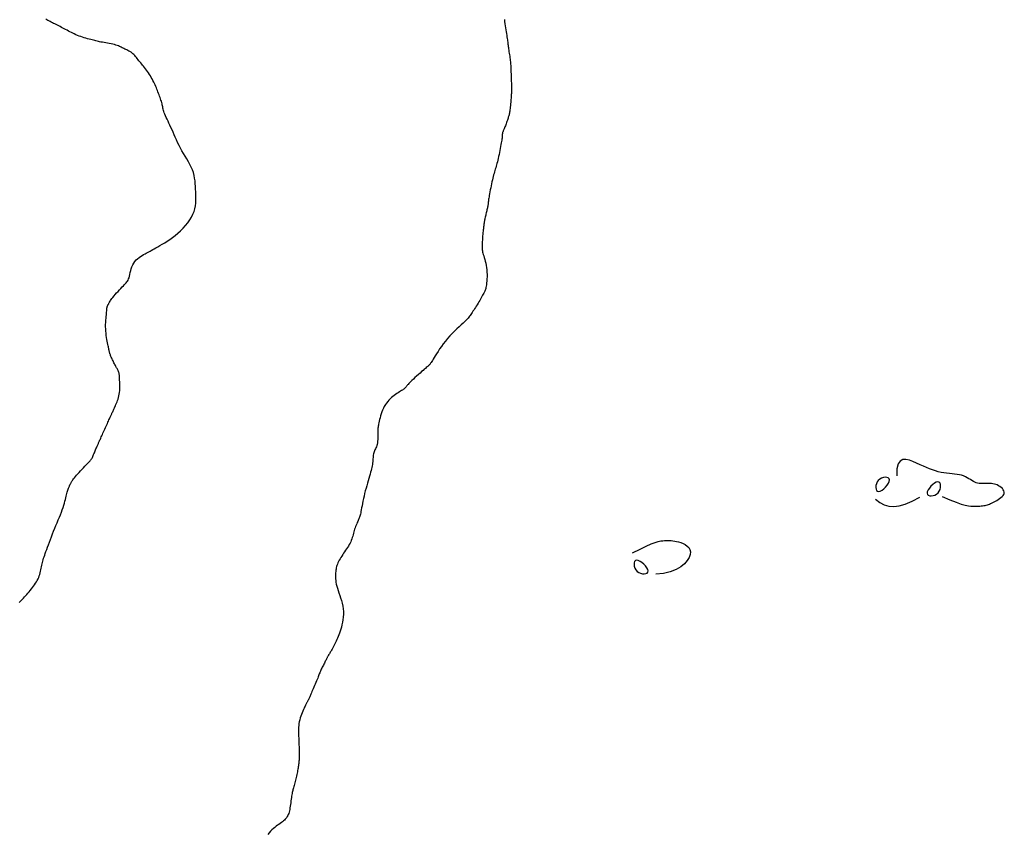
# Model space of a CAD drawing. Header units: millimetres. Extents: x 32690613 to 32693367, y 5343692 to 5344708.
# Tile 132 of 256: x 32692252 to 32692296, y 5344152 to 5344188. Entities that reach past the tile are written whole.
import ezdxf

# ---------------------------------------------------------------- set-up
doc = ezdxf.new("R2010")
doc.units = ezdxf.units.MM
doc.header["$LTSCALE"] = 20
for name, color, linetype in [('02-DGM_HL_493.50', 112, 'Continuous'), ('02-DGM_HL_494.00', 122, 'Continuous'), ('02-DGM_HL_494.50', 132, 'Continuous')]:
    doc.layers.add(name, color=color, linetype=linetype)

msp = doc.modelspace()

# ---------------------------------------------------------------- linework, layer by layer
at = {"layer": '02-DGM_HL_493.50', "elevation": 493.5, "flags": 128}
for points in [[(32692293.459, 5344166.933), (32692293.806, 5344166.781), (32692294.09, 5344166.668), (32692294.319, 5344166.588), (32692294.501, 5344166.536), (32692294.645, 5344166.505), (32692294.76, 5344166.491), (32692294.854, 5344166.488), (32692294.935, 5344166.49), (32692295.011, 5344166.493), (32692295.084, 5344166.496), (32692295.153, 5344166.5), (32692295.218, 5344166.505), (32692295.28, 5344166.51), (32692295.339, 5344166.518), (32692295.395, 5344166.527), (32692295.448, 5344166.538), (32692295.498, 5344166.552), (32692295.547, 5344166.568), (32692295.595, 5344166.587), (32692295.643, 5344166.608), (32692295.692, 5344166.632), (32692295.744, 5344166.659), (32692295.799, 5344166.689), (32692295.858, 5344166.721), (32692295.921, 5344166.756), (32692295.986, 5344166.794), (32692296.051, 5344166.834), (32692296.112, 5344166.877), (32692296.166, 5344166.922), (32692296.211, 5344166.969), (32692296.244, 5344167.019), (32692296.261, 5344167.07), (32692296.26, 5344167.123), (32692296.244, 5344167.177), (32692296.214, 5344167.231), (32692296.173, 5344167.282), (32692296.122, 5344167.331), (32692296.065, 5344167.375), (32692296.004, 5344167.414), (32692295.94, 5344167.447), (32692295.877, 5344167.472), (32692295.814, 5344167.49), (32692295.751, 5344167.502), (32692295.688, 5344167.51), (32692295.625, 5344167.513), (32692295.562, 5344167.514), (32692295.5, 5344167.513), (32692295.437, 5344167.511), (32692295.375, 5344167.508), (32692295.313, 5344167.507), (32692295.25, 5344167.508), (32692295.187, 5344167.511), (32692295.124, 5344167.519), (32692295.061, 5344167.531), (32692294.998, 5344167.549), (32692294.935, 5344167.574), (32692294.871, 5344167.607), (32692294.805, 5344167.645), (32692294.738, 5344167.687), (32692294.668, 5344167.731), (32692294.594, 5344167.774), (32692294.515, 5344167.816), (32692294.43, 5344167.853), (32692294.339, 5344167.885), (32692294.24, 5344167.908), (32692294.135, 5344167.926), (32692294.024, 5344167.94), (32692293.909, 5344167.951), (32692293.789, 5344167.962), (32692293.667, 5344167.976), (32692293.542, 5344167.993), (32692293.416, 5344168.015), (32692293.29, 5344168.046), (32692293.162, 5344168.083), (32692293.032, 5344168.127), (32692292.899, 5344168.178), (32692292.762, 5344168.234), (32692292.62, 5344168.295), (32692292.471, 5344168.361), (32692292.316, 5344168.431), (32692292.154, 5344168.502), (32692291.991, 5344168.562), (32692291.836, 5344168.596), (32692291.695, 5344168.589), (32692291.575, 5344168.526), (32692291.485, 5344168.393), (32692291.431, 5344168.174), (32692291.421, 5344167.854)], [(32692290.461, 5344166.816), (32692290.656, 5344166.659), (32692290.854, 5344166.55), (32692291.063, 5344166.487), (32692291.287, 5344166.473), (32692291.533, 5344166.506), (32692291.807, 5344166.587), (32692292.113, 5344166.716), (32692292.459, 5344166.894)], [(32692279.547, 5344164.388), (32692279.882, 5344164.566), (32692280.156, 5344164.701), (32692280.378, 5344164.798), (32692280.555, 5344164.865), (32692280.697, 5344164.907), (32692280.81, 5344164.93), (32692280.904, 5344164.94), (32692280.985, 5344164.944), (32692281.061, 5344164.947), (32692281.135, 5344164.949), (32692281.208, 5344164.949), (32692281.282, 5344164.946), (32692281.358, 5344164.939), (32692281.437, 5344164.927), (32692281.522, 5344164.909), (32692281.613, 5344164.885), (32692281.711, 5344164.854), (32692281.811, 5344164.814), (32692281.908, 5344164.764), (32692281.995, 5344164.702), (32692282.067, 5344164.629), (32692282.119, 5344164.542), (32692282.143, 5344164.44), (32692282.135, 5344164.322), (32692282.089, 5344164.189), (32692282.004, 5344164.046), (32692281.877, 5344163.902), (32692281.709, 5344163.763), (32692281.496, 5344163.639), (32692281.239, 5344163.537), (32692280.936, 5344163.463), (32692280.586, 5344163.428)]]:
    msp.add_lwpolyline(points, dxfattribs=at)
for points in [[(32692291.094, 5344167.674), (32692291.078, 5344167.729), (32692291.036, 5344167.766), (32692290.976, 5344167.787), (32692290.902, 5344167.792), (32692290.822, 5344167.781), (32692290.74, 5344167.754), (32692290.662, 5344167.712), (32692290.595, 5344167.655), (32692290.543, 5344167.584), (32692290.507, 5344167.503), (32692290.487, 5344167.419), (32692290.482, 5344167.338), (32692290.493, 5344167.265), (32692290.519, 5344167.206), (32692290.559, 5344167.168), (32692290.614, 5344167.155), (32692290.683, 5344167.173), (32692290.761, 5344167.216), (32692290.841, 5344167.279), (32692290.919, 5344167.355), (32692290.989, 5344167.439), (32692291.046, 5344167.524), (32692291.083, 5344167.605)], [(32692292.786, 5344167.073), (32692292.803, 5344167.019), (32692292.844, 5344166.982), (32692292.905, 5344166.961), (32692292.978, 5344166.956), (32692293.059, 5344166.967), (32692293.141, 5344166.993), (32692293.218, 5344167.036), (32692293.285, 5344167.093), (32692293.337, 5344167.164), (32692293.373, 5344167.245), (32692293.394, 5344167.329), (32692293.398, 5344167.41), (32692293.388, 5344167.483), (32692293.362, 5344167.542), (32692293.321, 5344167.58), (32692293.266, 5344167.592), (32692293.197, 5344167.575), (32692293.12, 5344167.532), (32692293.039, 5344167.469), (32692292.961, 5344167.393), (32692292.891, 5344167.309), (32692292.835, 5344167.224), (32692292.798, 5344167.143)], [(32692279.727, 5344164.061), (32692279.673, 5344164.044), (32692279.635, 5344164.003), (32692279.614, 5344163.942), (32692279.609, 5344163.869), (32692279.62, 5344163.788), (32692279.647, 5344163.706), (32692279.689, 5344163.629), (32692279.746, 5344163.562), (32692279.818, 5344163.51), (32692279.898, 5344163.474), (32692279.982, 5344163.454), (32692280.064, 5344163.449), (32692280.136, 5344163.46), (32692280.195, 5344163.485), (32692280.233, 5344163.526), (32692280.246, 5344163.581), (32692280.229, 5344163.65), (32692280.186, 5344163.727), (32692280.123, 5344163.808), (32692280.046, 5344163.886), (32692279.963, 5344163.956), (32692279.877, 5344164.012), (32692279.797, 5344164.049)]]:
    msp.add_lwpolyline(points, close=True, dxfattribs=at)
at = {"layer": '02-DGM_HL_494.00', "elevation": 494, "flags": 128}
msp.add_lwpolyline([(32692273.781, 5344188.396), (32692273.789, 5344188.298), (32692273.8, 5344188.201), (32692273.812, 5344188.106), (32692273.825, 5344188.013), (32692273.839, 5344187.924), (32692273.854, 5344187.838), (32692273.868, 5344187.756), (32692273.882, 5344187.679), (32692273.894, 5344187.608), (32692273.905, 5344187.542), (32692273.914, 5344187.483), (32692273.921, 5344187.429), (32692273.927, 5344187.379), (32692273.932, 5344187.331), (32692273.937, 5344187.283), (32692273.943, 5344187.235), (32692273.949, 5344187.185), (32692273.956, 5344187.13), (32692273.964, 5344187.071), (32692273.974, 5344187.008), (32692273.985, 5344186.942), (32692273.996, 5344186.874), (32692274.007, 5344186.805), (32692274.017, 5344186.737), (32692274.027, 5344186.67), (32692274.036, 5344186.606), (32692274.043, 5344186.546), (32692274.049, 5344186.488), (32692274.054, 5344186.432), (32692274.058, 5344186.378), (32692274.061, 5344186.323), (32692274.064, 5344186.267), (32692274.066, 5344186.209), (32692274.069, 5344186.149), (32692274.071, 5344186.085), (32692274.074, 5344186.017), (32692274.076, 5344185.948), (32692274.079, 5344185.878), (32692274.082, 5344185.808), (32692274.085, 5344185.739), (32692274.087, 5344185.672), (32692274.09, 5344185.608), (32692274.092, 5344185.547), (32692274.094, 5344185.49), (32692274.096, 5344185.436), (32692274.098, 5344185.385), (32692274.099, 5344185.336), (32692274.099, 5344185.288), (32692274.099, 5344185.243), (32692274.099, 5344185.198), (32692274.098, 5344185.154), (32692274.096, 5344185.109), (32692274.093, 5344185.064), (32692274.09, 5344185.018), (32692274.087, 5344184.969), (32692274.082, 5344184.917), (32692274.078, 5344184.861), (32692274.073, 5344184.801), (32692274.067, 5344184.736), (32692274.061, 5344184.667), (32692274.055, 5344184.596), (32692274.048, 5344184.525), (32692274.041, 5344184.455), (32692274.034, 5344184.388), (32692274.027, 5344184.325), (32692274.019, 5344184.268), (32692274.012, 5344184.218), (32692274.004, 5344184.174), (32692273.996, 5344184.135), (32692273.987, 5344184.099), (32692273.978, 5344184.064), (32692273.967, 5344184.028), (32692273.955, 5344183.992), (32692273.942, 5344183.952), (32692273.927, 5344183.907), (32692273.911, 5344183.859), (32692273.894, 5344183.808), (32692273.877, 5344183.756), (32692273.858, 5344183.704), (32692273.84, 5344183.653), (32692273.822, 5344183.604), (32692273.804, 5344183.558), (32692273.787, 5344183.516), (32692273.771, 5344183.478), (32692273.755, 5344183.443), (32692273.741, 5344183.412), (32692273.729, 5344183.384), (32692273.717, 5344183.358), (32692273.708, 5344183.335), (32692273.7, 5344183.313), (32692273.694, 5344183.292), (32692273.689, 5344183.273), (32692273.686, 5344183.255), (32692273.684, 5344183.237), (32692273.683, 5344183.22), (32692273.682, 5344183.203), (32692273.682, 5344183.187), (32692273.682, 5344183.17), (32692273.681, 5344183.153), (32692273.68, 5344183.134), (32692273.678, 5344183.112), (32692273.675, 5344183.086), (32692273.671, 5344183.054), (32692273.665, 5344183.015), (32692273.658, 5344182.967), (32692273.648, 5344182.91), (32692273.636, 5344182.841), (32692273.623, 5344182.764), (32692273.608, 5344182.68), (32692273.591, 5344182.59), (32692273.573, 5344182.498), (32692273.555, 5344182.405), (32692273.536, 5344182.314), (32692273.517, 5344182.225), (32692273.498, 5344182.143), (32692273.479, 5344182.064), (32692273.461, 5344181.991), (32692273.442, 5344181.92), (32692273.423, 5344181.853), (32692273.405, 5344181.787), (32692273.387, 5344181.723), (32692273.368, 5344181.66), (32692273.35, 5344181.596), (32692273.331, 5344181.532), (32692273.313, 5344181.467), (32692273.295, 5344181.399), (32692273.276, 5344181.329), (32692273.257, 5344181.255), (32692273.239, 5344181.177), (32692273.22, 5344181.094), (32692273.201, 5344181.006), (32692273.182, 5344180.914), (32692273.163, 5344180.821), (32692273.146, 5344180.729), (32692273.129, 5344180.64), (32692273.114, 5344180.555), (32692273.1, 5344180.478), (32692273.088, 5344180.41), (32692273.079, 5344180.352), (32692273.071, 5344180.305), (32692273.066, 5344180.265), (32692273.061, 5344180.234), (32692273.058, 5344180.208), (32692273.056, 5344180.186), (32692273.054, 5344180.168), (32692273.053, 5344180.152), (32692273.051, 5344180.136), (32692273.05, 5344180.12), (32692273.048, 5344180.103), (32692273.046, 5344180.085), (32692273.043, 5344180.065), (32692273.039, 5344180.043), (32692273.034, 5344180.017), (32692273.028, 5344179.988), (32692273.021, 5344179.954), (32692273.013, 5344179.917), (32692273.003, 5344179.876), (32692272.993, 5344179.832), (32692272.982, 5344179.786), (32692272.971, 5344179.738), (32692272.96, 5344179.69), (32692272.949, 5344179.64), (32692272.938, 5344179.59), (32692272.927, 5344179.541), (32692272.916, 5344179.493), (32692272.906, 5344179.446), (32692272.897, 5344179.402), (32692272.889, 5344179.36), (32692272.882, 5344179.322), (32692272.875, 5344179.289), (32692272.87, 5344179.259), (32692272.866, 5344179.234), (32692272.863, 5344179.212), (32692272.86, 5344179.193), (32692272.858, 5344179.176), (32692272.856, 5344179.161), (32692272.854, 5344179.146), (32692272.852, 5344179.13), (32692272.85, 5344179.115), (32692272.847, 5344179.097), (32692272.844, 5344179.076), (32692272.841, 5344179.05), (32692272.837, 5344179.018), (32692272.832, 5344178.979), (32692272.827, 5344178.932), (32692272.821, 5344178.874), (32692272.815, 5344178.806), (32692272.808, 5344178.73), (32692272.801, 5344178.647), (32692272.794, 5344178.562), (32692272.787, 5344178.476), (32692272.781, 5344178.391), (32692272.777, 5344178.312), (32692272.774, 5344178.24), (32692272.772, 5344178.177), (32692272.773, 5344178.121), (32692272.776, 5344178.071), (32692272.78, 5344178.025), (32692272.788, 5344177.978), (32692272.798, 5344177.931), (32692272.812, 5344177.879), (32692272.828, 5344177.821), (32692272.847, 5344177.755), (32692272.869, 5344177.681), (32692272.892, 5344177.601), (32692272.915, 5344177.514), (32692272.938, 5344177.423), (32692272.958, 5344177.327), (32692272.975, 5344177.227), (32692272.987, 5344177.125), (32692272.995, 5344177.022), (32692272.998, 5344176.918), (32692272.997, 5344176.816), (32692272.992, 5344176.717), (32692272.985, 5344176.624), (32692272.977, 5344176.537), (32692272.967, 5344176.458), (32692272.957, 5344176.39), (32692272.947, 5344176.332), (32692272.937, 5344176.284), (32692272.926, 5344176.244), (32692272.915, 5344176.208), (32692272.901, 5344176.176), (32692272.886, 5344176.144), (32692272.869, 5344176.11), (32692272.848, 5344176.073), (32692272.825, 5344176.03), (32692272.799, 5344175.982), (32692272.769, 5344175.929), (32692272.738, 5344175.873), (32692272.704, 5344175.814), (32692272.669, 5344175.752), (32692272.632, 5344175.689), (32692272.594, 5344175.625), (32692272.555, 5344175.561), (32692272.515, 5344175.498), (32692272.476, 5344175.435), (32692272.438, 5344175.375), (32692272.4, 5344175.317), (32692272.364, 5344175.262), (32692272.331, 5344175.21), (32692272.3, 5344175.163), (32692272.271, 5344175.12), (32692272.244, 5344175.08), (32692272.216, 5344175.042), (32692272.185, 5344175.002), (32692272.149, 5344174.96), (32692272.107, 5344174.914), (32692272.055, 5344174.861), (32692271.992, 5344174.801), (32692271.917, 5344174.731), (32692271.831, 5344174.652), (32692271.737, 5344174.564), (32692271.637, 5344174.47), (32692271.533, 5344174.369), (32692271.427, 5344174.263), (32692271.322, 5344174.152), (32692271.22, 5344174.037), (32692271.123, 5344173.919), (32692271.031, 5344173.801), (32692270.946, 5344173.683), (32692270.867, 5344173.568), (32692270.794, 5344173.459), (32692270.729, 5344173.356), (32692270.67, 5344173.262), (32692270.619, 5344173.179), (32692270.576, 5344173.109), (32692270.54, 5344173.049), (32692270.509, 5344173), (32692270.482, 5344172.958), (32692270.459, 5344172.924), (32692270.438, 5344172.895), (32692270.419, 5344172.871), (32692270.399, 5344172.848), (32692270.378, 5344172.827), (32692270.355, 5344172.805), (32692270.33, 5344172.782), (32692270.3, 5344172.757), (32692270.265, 5344172.727), (32692270.224, 5344172.693), (32692270.175, 5344172.652), (32692270.119, 5344172.604), (32692270.055, 5344172.547), (32692269.984, 5344172.484), (32692269.908, 5344172.417), (32692269.832, 5344172.348), (32692269.756, 5344172.279), (32692269.684, 5344172.212), (32692269.617, 5344172.15), (32692269.56, 5344172.094), (32692269.512, 5344172.047), (32692269.474, 5344172.007), (32692269.444, 5344171.974), (32692269.421, 5344171.947), (32692269.403, 5344171.924), (32692269.388, 5344171.905), (32692269.376, 5344171.887), (32692269.364, 5344171.871), (32692269.352, 5344171.855), (32692269.338, 5344171.838), (32692269.322, 5344171.821), (32692269.304, 5344171.803), (32692269.282, 5344171.784), (32692269.256, 5344171.764), (32692269.226, 5344171.742), (32692269.191, 5344171.718), (32692269.15, 5344171.692), (32692269.104, 5344171.664), (32692269.054, 5344171.633), (32692269, 5344171.599), (32692268.943, 5344171.562), (32692268.885, 5344171.522), (32692268.825, 5344171.478), (32692268.764, 5344171.43), (32692268.704, 5344171.379), (32692268.644, 5344171.324), (32692268.586, 5344171.265), (32692268.529, 5344171.201), (32692268.475, 5344171.134), (32692268.424, 5344171.062), (32692268.377, 5344170.986), (32692268.334, 5344170.905), (32692268.296, 5344170.82), (32692268.262, 5344170.733), (32692268.233, 5344170.644), (32692268.207, 5344170.556), (32692268.185, 5344170.471), (32692268.166, 5344170.389), (32692268.149, 5344170.314), (32692268.135, 5344170.247), (32692268.123, 5344170.188), (32692268.112, 5344170.136), (32692268.104, 5344170.09), (32692268.097, 5344170.046), (32692268.091, 5344170.003), (32692268.088, 5344169.958), (32692268.085, 5344169.908), (32692268.084, 5344169.853), (32692268.083, 5344169.789), (32692268.083, 5344169.719), (32692268.083, 5344169.645), (32692268.082, 5344169.568), (32692268.08, 5344169.491), (32692268.075, 5344169.415), (32692268.067, 5344169.343), (32692268.056, 5344169.276), (32692268.041, 5344169.217), (32692268.023, 5344169.163), (32692268.002, 5344169.115), (32692267.981, 5344169.07), (32692267.959, 5344169.027), (32692267.938, 5344168.984), (32692267.92, 5344168.941), (32692267.904, 5344168.895), (32692267.892, 5344168.846), (32692267.884, 5344168.793), (32692267.877, 5344168.738), (32692267.873, 5344168.68), (32692267.869, 5344168.62), (32692267.864, 5344168.559), (32692267.859, 5344168.497), (32692267.853, 5344168.434), (32692267.843, 5344168.371), (32692267.832, 5344168.307), (32692267.817, 5344168.241), (32692267.8, 5344168.172), (32692267.781, 5344168.098), (32692267.759, 5344168.02), (32692267.735, 5344167.936), (32692267.709, 5344167.845), (32692267.68, 5344167.746), (32692267.65, 5344167.641), (32692267.619, 5344167.531), (32692267.587, 5344167.416), (32692267.555, 5344167.299), (32692267.524, 5344167.181), (32692267.494, 5344167.063), (32692267.466, 5344166.946), (32692267.44, 5344166.832), (32692267.417, 5344166.721), (32692267.396, 5344166.615), (32692267.377, 5344166.515), (32692267.359, 5344166.421), (32692267.343, 5344166.335), (32692267.329, 5344166.257), (32692267.315, 5344166.189), (32692267.302, 5344166.131), (32692267.29, 5344166.082), (32692267.278, 5344166.038), (32692267.265, 5344166), (32692267.252, 5344165.964), (32692267.237, 5344165.928), (32692267.221, 5344165.892), (32692267.203, 5344165.851), (32692267.183, 5344165.806), (32692267.161, 5344165.757), (32692267.137, 5344165.703), (32692267.113, 5344165.646), (32692267.089, 5344165.587), (32692267.066, 5344165.525), (32692267.044, 5344165.463), (32692267.023, 5344165.4), (32692267.005, 5344165.336), (32692266.988, 5344165.273), (32692266.972, 5344165.21), (32692266.955, 5344165.147), (32692266.937, 5344165.083), (32692266.917, 5344165.02), (32692266.894, 5344164.957), (32692266.868, 5344164.893), (32692266.837, 5344164.829), (32692266.802, 5344164.765), (32692266.764, 5344164.701), (32692266.723, 5344164.637), (32692266.68, 5344164.573), (32692266.637, 5344164.509), (32692266.593, 5344164.445), (32692266.549, 5344164.38), (32692266.506, 5344164.316), (32692266.465, 5344164.252), (32692266.425, 5344164.189), (32692266.388, 5344164.126), (32692266.353, 5344164.064), (32692266.321, 5344164.003), (32692266.293, 5344163.944), (32692266.268, 5344163.886), (32692266.247, 5344163.829), (32692266.23, 5344163.774), (32692266.216, 5344163.719), (32692266.206, 5344163.664), (32692266.198, 5344163.609), (32692266.192, 5344163.552), (32692266.188, 5344163.493), (32692266.186, 5344163.432), (32692266.185, 5344163.368), (32692266.185, 5344163.3), (32692266.189, 5344163.229), (32692266.195, 5344163.153), (32692266.205, 5344163.073), (32692266.22, 5344162.988), (32692266.24, 5344162.897), (32692266.266, 5344162.801), (32692266.298, 5344162.7), (32692266.334, 5344162.592), (32692266.372, 5344162.481), (32692266.411, 5344162.365), (32692266.448, 5344162.246), (32692266.481, 5344162.125), (32692266.508, 5344162.002), (32692266.527, 5344161.878), (32692266.536, 5344161.753), (32692266.537, 5344161.629), (32692266.53, 5344161.507), (32692266.516, 5344161.387), (32692266.497, 5344161.271), (32692266.474, 5344161.16), (32692266.448, 5344161.055), (32692266.421, 5344160.956), (32692266.394, 5344160.865), (32692266.365, 5344160.781), (32692266.337, 5344160.702), (32692266.308, 5344160.628), (32692266.278, 5344160.559), (32692266.248, 5344160.492), (32692266.217, 5344160.427), (32692266.186, 5344160.363), (32692266.154, 5344160.299), (32692266.121, 5344160.236), (32692266.089, 5344160.175), (32692266.057, 5344160.116), (32692266.027, 5344160.06), (32692265.998, 5344160.008), (32692265.971, 5344159.96), (32692265.947, 5344159.918), (32692265.925, 5344159.882), (32692265.907, 5344159.851), (32692265.89, 5344159.824), (32692265.875, 5344159.801), (32692265.862, 5344159.779), (32692265.85, 5344159.759), (32692265.838, 5344159.74), (32692265.827, 5344159.719), (32692265.815, 5344159.697), (32692265.802, 5344159.673), (32692265.789, 5344159.646), (32692265.775, 5344159.618), (32692265.76, 5344159.587), (32692265.743, 5344159.553), (32692265.725, 5344159.517), (32692265.705, 5344159.478), (32692265.683, 5344159.436), (32692265.66, 5344159.391), (32692265.636, 5344159.345), (32692265.611, 5344159.298), (32692265.587, 5344159.25), (32692265.563, 5344159.203), (32692265.541, 5344159.158), (32692265.52, 5344159.114), (32692265.502, 5344159.073), (32692265.486, 5344159.033), (32692265.471, 5344158.993), (32692265.455, 5344158.953), (32692265.44, 5344158.911), (32692265.422, 5344158.866), (32692265.403, 5344158.816), (32692265.381, 5344158.761), (32692265.356, 5344158.7), (32692265.327, 5344158.633), (32692265.297, 5344158.563), (32692265.266, 5344158.491), (32692265.234, 5344158.418), (32692265.202, 5344158.345), (32692265.172, 5344158.276), (32692265.144, 5344158.21), (32692265.119, 5344158.149), (32692265.096, 5344158.093), (32692265.076, 5344158.042), (32692265.058, 5344157.995), (32692265.041, 5344157.954), (32692265.026, 5344157.916), (32692265.012, 5344157.882), (32692264.999, 5344157.852), (32692264.986, 5344157.825), (32692264.974, 5344157.801), (32692264.962, 5344157.78), (32692264.951, 5344157.76), (32692264.94, 5344157.74), (32692264.928, 5344157.721), (32692264.917, 5344157.702), (32692264.905, 5344157.681), (32692264.893, 5344157.659), (32692264.881, 5344157.634), (32692264.867, 5344157.607), (32692264.853, 5344157.575), (32692264.836, 5344157.539), (32692264.817, 5344157.498), (32692264.796, 5344157.451), (32692264.772, 5344157.398), (32692264.745, 5344157.338), (32692264.716, 5344157.272), (32692264.685, 5344157.201), (32692264.655, 5344157.125), (32692264.626, 5344157.046), (32692264.599, 5344156.964), (32692264.574, 5344156.881), (32692264.554, 5344156.797), (32692264.539, 5344156.713), (32692264.529, 5344156.63), (32692264.522, 5344156.548), (32692264.519, 5344156.469), (32692264.518, 5344156.392), (32692264.518, 5344156.318), (32692264.52, 5344156.249), (32692264.523, 5344156.184), (32692264.525, 5344156.124), (32692264.527, 5344156.068), (32692264.529, 5344156.014), (32692264.531, 5344155.962), (32692264.534, 5344155.91), (32692264.536, 5344155.856), (32692264.538, 5344155.8), (32692264.54, 5344155.74), (32692264.543, 5344155.675), (32692264.545, 5344155.606), (32692264.548, 5344155.535), (32692264.55, 5344155.462), (32692264.551, 5344155.389), (32692264.552, 5344155.318), (32692264.552, 5344155.249), (32692264.551, 5344155.184), (32692264.548, 5344155.124), (32692264.545, 5344155.068), (32692264.54, 5344155.015), (32692264.535, 5344154.965), (32692264.529, 5344154.915), (32692264.522, 5344154.866), (32692264.514, 5344154.817), (32692264.506, 5344154.765), (32692264.497, 5344154.712), (32692264.488, 5344154.656), (32692264.479, 5344154.598), (32692264.468, 5344154.538), (32692264.457, 5344154.477), (32692264.445, 5344154.415), (32692264.433, 5344154.352), (32692264.419, 5344154.289), (32692264.404, 5344154.226), (32692264.389, 5344154.164), (32692264.373, 5344154.102), (32692264.357, 5344154.042), (32692264.341, 5344153.984), (32692264.325, 5344153.928), (32692264.31, 5344153.875), (32692264.295, 5344153.826), (32692264.282, 5344153.78), (32692264.27, 5344153.737), (32692264.258, 5344153.695), (32692264.248, 5344153.652), (32692264.238, 5344153.607), (32692264.228, 5344153.559), (32692264.218, 5344153.507), (32692264.209, 5344153.447), (32692264.199, 5344153.381), (32692264.19, 5344153.308), (32692264.18, 5344153.231), (32692264.169, 5344153.152), (32692264.159, 5344153.072), (32692264.147, 5344152.993), (32692264.136, 5344152.917), (32692264.123, 5344152.846), (32692264.11, 5344152.781), (32692264.095, 5344152.722), (32692264.079, 5344152.667), (32692264.06, 5344152.618), (32692264.04, 5344152.571), (32692264.016, 5344152.528), (32692263.989, 5344152.487), (32692263.959, 5344152.448), (32692263.924, 5344152.409), (32692263.886, 5344152.372), (32692263.844, 5344152.334), (32692263.798, 5344152.296), (32692263.748, 5344152.257), (32692263.696, 5344152.217), (32692263.64, 5344152.176), (32692263.58, 5344152.133), (32692263.518, 5344152.088), (32692263.454, 5344152.039), (32692263.388, 5344151.987), (32692263.323, 5344151.93), (32692263.258, 5344151.867), (32692263.195, 5344151.797), (32692263.134, 5344151.72)], dxfattribs=at)
at = {"layer": '02-DGM_HL_494.50', "elevation": 494.5, "flags": 128}
msp.add_lwpolyline([(32692251.959, 5344162.162), (32692251.992, 5344162.194), (32692252.027, 5344162.23), (32692252.064, 5344162.269), (32692252.104, 5344162.311), (32692252.147, 5344162.358), (32692252.194, 5344162.409), (32692252.244, 5344162.463), (32692252.296, 5344162.52), (32692252.349, 5344162.58), (32692252.403, 5344162.641), (32692252.456, 5344162.704), (32692252.509, 5344162.769), (32692252.56, 5344162.833), (32692252.608, 5344162.897), (32692252.653, 5344162.962), (32692252.696, 5344163.027), (32692252.736, 5344163.092), (32692252.772, 5344163.157), (32692252.805, 5344163.223), (32692252.835, 5344163.29), (32692252.861, 5344163.357), (32692252.883, 5344163.425), (32692252.902, 5344163.494), (32692252.919, 5344163.563), (32692252.934, 5344163.632), (32692252.948, 5344163.701), (32692252.961, 5344163.768), (32692252.974, 5344163.834), (32692252.987, 5344163.898), (32692253.002, 5344163.96), (32692253.019, 5344164.022), (32692253.037, 5344164.084), (32692253.057, 5344164.148), (32692253.08, 5344164.216), (32692253.104, 5344164.288), (32692253.132, 5344164.367), (32692253.163, 5344164.453), (32692253.197, 5344164.548), (32692253.233, 5344164.651), (32692253.273, 5344164.761), (32692253.315, 5344164.876), (32692253.36, 5344164.996), (32692253.406, 5344165.119), (32692253.455, 5344165.245), (32692253.506, 5344165.372), (32692253.558, 5344165.499), (32692253.61, 5344165.625), (32692253.663, 5344165.75), (32692253.715, 5344165.873), (32692253.765, 5344165.994), (32692253.812, 5344166.111), (32692253.856, 5344166.224), (32692253.896, 5344166.332), (32692253.931, 5344166.435), (32692253.962, 5344166.533), (32692253.989, 5344166.625), (32692254.013, 5344166.712), (32692254.034, 5344166.794), (32692254.053, 5344166.87), (32692254.07, 5344166.941), (32692254.087, 5344167.007), (32692254.103, 5344167.067), (32692254.119, 5344167.123), (32692254.134, 5344167.174), (32692254.149, 5344167.22), (32692254.163, 5344167.263), (32692254.177, 5344167.301), (32692254.19, 5344167.335), (32692254.202, 5344167.366), (32692254.214, 5344167.393), (32692254.224, 5344167.418), (32692254.235, 5344167.441), (32692254.245, 5344167.462), (32692254.256, 5344167.482), (32692254.266, 5344167.502), (32692254.277, 5344167.522), (32692254.288, 5344167.543), (32692254.3, 5344167.565), (32692254.314, 5344167.589), (32692254.331, 5344167.616), (32692254.351, 5344167.647), (32692254.375, 5344167.682), (32692254.405, 5344167.722), (32692254.441, 5344167.769), (32692254.484, 5344167.822), (32692254.535, 5344167.882), (32692254.593, 5344167.947), (32692254.655, 5344168.016), (32692254.719, 5344168.087), (32692254.783, 5344168.157), (32692254.847, 5344168.224), (32692254.907, 5344168.287), (32692254.961, 5344168.344), (32692255.01, 5344168.392), (32692255.051, 5344168.434), (32692255.088, 5344168.47), (32692255.119, 5344168.502), (32692255.147, 5344168.532), (32692255.171, 5344168.56), (32692255.193, 5344168.589), (32692255.213, 5344168.62), (32692255.232, 5344168.653), (32692255.25, 5344168.69), (32692255.268, 5344168.729), (32692255.286, 5344168.769), (32692255.303, 5344168.812), (32692255.32, 5344168.855), (32692255.338, 5344168.899), (32692255.355, 5344168.943), (32692255.373, 5344168.986), (32692255.391, 5344169.029), (32692255.409, 5344169.072), (32692255.427, 5344169.112), (32692255.444, 5344169.152), (32692255.461, 5344169.189), (32692255.477, 5344169.225), (32692255.492, 5344169.258), (32692255.505, 5344169.289), (32692255.519, 5344169.318), (32692255.531, 5344169.346), (32692255.544, 5344169.375), (32692255.558, 5344169.405), (32692255.573, 5344169.437), (32692255.589, 5344169.473), (32692255.607, 5344169.513), (32692255.627, 5344169.558), (32692255.65, 5344169.607), (32692255.674, 5344169.661), (32692255.7, 5344169.718), (32692255.726, 5344169.777), (32692255.754, 5344169.839), (32692255.783, 5344169.902), (32692255.811, 5344169.965), (32692255.84, 5344170.029), (32692255.869, 5344170.092), (32692255.896, 5344170.153), (32692255.923, 5344170.213), (32692255.949, 5344170.27), (32692255.973, 5344170.324), (32692255.996, 5344170.373), (32692256.016, 5344170.418), (32692256.034, 5344170.458), (32692256.05, 5344170.494), (32692256.065, 5344170.526), (32692256.079, 5344170.556), (32692256.091, 5344170.585), (32692256.104, 5344170.613), (32692256.117, 5344170.642), (32692256.131, 5344170.673), (32692256.146, 5344170.706), (32692256.162, 5344170.742), (32692256.18, 5344170.78), (32692256.198, 5344170.821), (32692256.218, 5344170.865), (32692256.239, 5344170.912), (32692256.261, 5344170.961), (32692256.285, 5344171.012), (32692256.309, 5344171.067), (32692256.334, 5344171.124), (32692256.359, 5344171.184), (32692256.383, 5344171.247), (32692256.406, 5344171.314), (32692256.427, 5344171.383), (32692256.445, 5344171.457), (32692256.459, 5344171.534), (32692256.47, 5344171.614), (32692256.477, 5344171.696), (32692256.481, 5344171.78), (32692256.483, 5344171.863), (32692256.483, 5344171.944), (32692256.481, 5344172.021), (32692256.479, 5344172.094), (32692256.476, 5344172.16), (32692256.474, 5344172.218), (32692256.472, 5344172.27), (32692256.469, 5344172.316), (32692256.467, 5344172.356), (32692256.464, 5344172.391), (32692256.46, 5344172.423), (32692256.456, 5344172.452), (32692256.45, 5344172.478), (32692256.443, 5344172.504), (32692256.435, 5344172.528), (32692256.426, 5344172.552), (32692256.415, 5344172.576), (32692256.403, 5344172.601), (32692256.389, 5344172.626), (32692256.375, 5344172.654), (32692256.359, 5344172.683), (32692256.341, 5344172.715), (32692256.322, 5344172.749), (32692256.303, 5344172.785), (32692256.282, 5344172.823), (32692256.261, 5344172.863), (32692256.24, 5344172.903), (32692256.219, 5344172.945), (32692256.198, 5344172.987), (32692256.177, 5344173.029), (32692256.157, 5344173.072), (32692256.137, 5344173.113), (32692256.119, 5344173.154), (32692256.101, 5344173.194), (32692256.085, 5344173.231), (32692256.071, 5344173.267), (32692256.058, 5344173.299), (32692256.048, 5344173.328), (32692256.039, 5344173.355), (32692256.031, 5344173.379), (32692256.025, 5344173.402), (32692256.02, 5344173.423), (32692256.015, 5344173.444), (32692256.01, 5344173.464), (32692256.006, 5344173.485), (32692256.001, 5344173.507), (32692255.996, 5344173.531), (32692255.991, 5344173.558), (32692255.985, 5344173.589), (32692255.977, 5344173.625), (32692255.968, 5344173.667), (32692255.958, 5344173.716), (32692255.946, 5344173.774), (32692255.933, 5344173.84), (32692255.918, 5344173.915), (32692255.902, 5344173.996), (32692255.888, 5344174.084), (32692255.874, 5344174.176), (32692255.862, 5344174.272), (32692255.853, 5344174.371), (32692255.847, 5344174.47), (32692255.845, 5344174.57), (32692255.846, 5344174.669), (32692255.85, 5344174.765), (32692255.857, 5344174.858), (32692255.864, 5344174.947), (32692255.872, 5344175.029), (32692255.879, 5344175.105), (32692255.886, 5344175.172), (32692255.891, 5344175.23), (32692255.895, 5344175.28), (32692255.898, 5344175.323), (32692255.9, 5344175.359), (32692255.902, 5344175.389), (32692255.905, 5344175.415), (32692255.908, 5344175.438), (32692255.912, 5344175.459), (32692255.917, 5344175.478), (32692255.924, 5344175.496), (32692255.932, 5344175.513), (32692255.941, 5344175.531), (32692255.951, 5344175.548), (32692255.961, 5344175.566), (32692255.972, 5344175.586), (32692255.984, 5344175.606), (32692255.996, 5344175.628), (32692256.009, 5344175.653), (32692256.025, 5344175.681), (32692256.044, 5344175.713), (32692256.067, 5344175.749), (32692256.096, 5344175.79), (32692256.131, 5344175.838), (32692256.173, 5344175.891), (32692256.223, 5344175.952), (32692256.28, 5344176.018), (32692256.341, 5344176.088), (32692256.405, 5344176.158), (32692256.47, 5344176.228), (32692256.533, 5344176.296), (32692256.593, 5344176.359), (32692256.648, 5344176.416), (32692256.696, 5344176.464), (32692256.737, 5344176.507), (32692256.774, 5344176.546), (32692256.805, 5344176.585), (32692256.832, 5344176.624), (32692256.856, 5344176.667), (32692256.877, 5344176.717), (32692256.896, 5344176.775), (32692256.914, 5344176.843), (32692256.932, 5344176.92), (32692256.951, 5344177.004), (32692256.973, 5344177.092), (32692256.998, 5344177.181), (32692257.028, 5344177.269), (32692257.065, 5344177.355), (32692257.108, 5344177.434), (32692257.16, 5344177.507), (32692257.218, 5344177.572), (32692257.282, 5344177.631), (32692257.349, 5344177.684), (32692257.417, 5344177.731), (32692257.486, 5344177.774), (32692257.553, 5344177.812), (32692257.616, 5344177.847), (32692257.675, 5344177.88), (32692257.731, 5344177.911), (32692257.786, 5344177.94), (32692257.841, 5344177.971), (32692257.898, 5344178.003), (32692257.961, 5344178.037), (32692258.029, 5344178.074), (32692258.106, 5344178.117), (32692258.193, 5344178.164), (32692258.288, 5344178.218), (32692258.391, 5344178.278), (32692258.5, 5344178.344), (32692258.614, 5344178.417), (32692258.732, 5344178.497), (32692258.852, 5344178.584), (32692258.974, 5344178.679), (32692259.094, 5344178.781), (32692259.213, 5344178.89), (32692259.327, 5344179.005), (32692259.436, 5344179.124), (32692259.536, 5344179.247), (32692259.627, 5344179.373), (32692259.706, 5344179.5), (32692259.771, 5344179.627), (32692259.821, 5344179.754), (32692259.857, 5344179.881), (32692259.882, 5344180.007), (32692259.897, 5344180.133), (32692259.904, 5344180.258), (32692259.905, 5344180.383), (32692259.903, 5344180.508), (32692259.898, 5344180.633), (32692259.893, 5344180.758), (32692259.887, 5344180.883), (32692259.878, 5344181.008), (32692259.865, 5344181.132), (32692259.847, 5344181.257), (32692259.822, 5344181.381), (32692259.79, 5344181.504), (32692259.748, 5344181.628), (32692259.697, 5344181.751), (32692259.637, 5344181.874), (32692259.57, 5344181.996), (32692259.499, 5344182.119), (32692259.426, 5344182.241), (32692259.352, 5344182.363), (32692259.279, 5344182.485), (32692259.209, 5344182.608), (32692259.145, 5344182.73), (32692259.084, 5344182.852), (32692259.028, 5344182.973), (32692258.975, 5344183.092), (32692258.925, 5344183.208), (32692258.877, 5344183.322), (32692258.83, 5344183.431), (32692258.784, 5344183.536), (32692258.738, 5344183.636), (32692258.694, 5344183.731), (32692258.651, 5344183.82), (32692258.61, 5344183.905), (32692258.571, 5344183.984), (32692258.537, 5344184.058), (32692258.506, 5344184.127), (32692258.48, 5344184.192), (32692258.46, 5344184.251), (32692258.443, 5344184.306), (32692258.43, 5344184.358), (32692258.42, 5344184.408), (32692258.41, 5344184.457), (32692258.402, 5344184.505), (32692258.392, 5344184.554), (32692258.381, 5344184.605), (32692258.367, 5344184.657), (32692258.351, 5344184.712), (32692258.333, 5344184.769), (32692258.313, 5344184.828), (32692258.292, 5344184.888), (32692258.27, 5344184.948), (32692258.247, 5344185.009), (32692258.224, 5344185.071), (32692258.2, 5344185.133), (32692258.177, 5344185.195), (32692258.152, 5344185.257), (32692258.127, 5344185.32), (32692258.1, 5344185.383), (32692258.072, 5344185.447), (32692258.042, 5344185.513), (32692258.009, 5344185.58), (32692257.974, 5344185.648), (32692257.936, 5344185.717), (32692257.897, 5344185.786), (32692257.856, 5344185.855), (32692257.813, 5344185.923), (32692257.77, 5344185.99), (32692257.726, 5344186.055), (32692257.682, 5344186.117), (32692257.638, 5344186.177), (32692257.595, 5344186.233), (32692257.551, 5344186.288), (32692257.508, 5344186.34), (32692257.466, 5344186.391), (32692257.424, 5344186.44), (32692257.383, 5344186.489), (32692257.343, 5344186.538), (32692257.304, 5344186.586), (32692257.266, 5344186.634), (32692257.228, 5344186.681), (32692257.19, 5344186.727), (32692257.152, 5344186.771), (32692257.112, 5344186.813), (32692257.072, 5344186.852), (32692257.029, 5344186.888), (32692256.986, 5344186.92), (32692256.94, 5344186.949), (32692256.894, 5344186.976), (32692256.848, 5344187), (32692256.801, 5344187.022), (32692256.756, 5344187.044), (32692256.711, 5344187.064), (32692256.669, 5344187.084), (32692256.628, 5344187.105), (32692256.589, 5344187.125), (32692256.549, 5344187.146), (32692256.508, 5344187.166), (32692256.464, 5344187.186), (32692256.417, 5344187.205), (32692256.364, 5344187.225), (32692256.304, 5344187.243), (32692256.237, 5344187.261), (32692256.164, 5344187.278), (32692256.087, 5344187.294), (32692256.008, 5344187.31), (32692255.928, 5344187.325), (32692255.849, 5344187.339), (32692255.773, 5344187.353), (32692255.701, 5344187.366), (32692255.636, 5344187.379), (32692255.576, 5344187.391), (32692255.519, 5344187.404), (32692255.465, 5344187.416), (32692255.411, 5344187.429), (32692255.356, 5344187.443), (32692255.299, 5344187.457), (32692255.239, 5344187.473), (32692255.173, 5344187.49), (32692255.103, 5344187.508), (32692255.03, 5344187.528), (32692254.954, 5344187.549), (32692254.877, 5344187.572), (32692254.8, 5344187.597), (32692254.723, 5344187.623), (32692254.648, 5344187.65), (32692254.575, 5344187.679), (32692254.504, 5344187.71), (32692254.436, 5344187.742), (32692254.369, 5344187.774), (32692254.303, 5344187.808), (32692254.238, 5344187.841), (32692254.174, 5344187.875), (32692254.11, 5344187.909), (32692254.046, 5344187.942), (32692253.982, 5344187.975), (32692253.919, 5344188.008), (32692253.856, 5344188.04), (32692253.795, 5344188.072), (32692253.734, 5344188.102), (32692253.674, 5344188.133), (32692253.616, 5344188.162), (32692253.559, 5344188.191), (32692253.504, 5344188.219), (32692253.45, 5344188.246), (32692253.398, 5344188.273), (32692253.347, 5344188.3), (32692253.296, 5344188.327), (32692253.247, 5344188.355), (32692253.199, 5344188.382), (32692253.151, 5344188.41)], dxfattribs=at)

doc.saveas('drawing.dxf')
